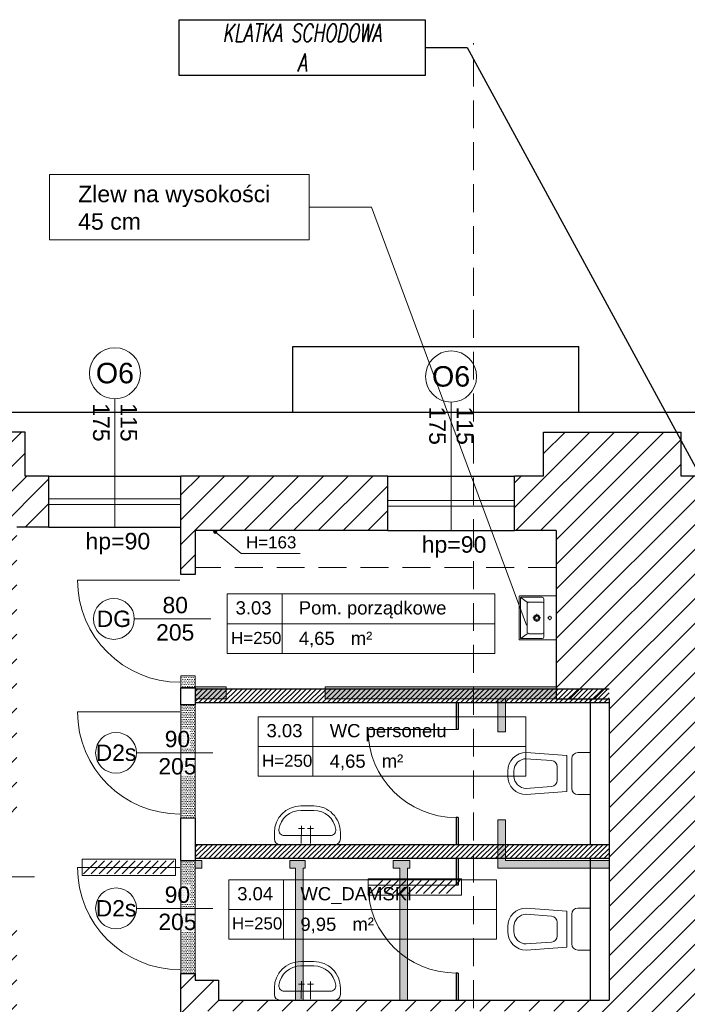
# Model space of a CAD drawing. Header units: millimetres. Extents: x 26866 to 1024070, y -428191 to 408885.
# Tile 31 of 248: x 184134 to 190201, y 256210 to 265165. Entities that reach past the tile are written whole.
import ezdxf

# ---------------------------------------------------------------- set-up
doc = ezdxf.new("R2010")
doc.units = ezdxf.units.MM
doc.header["$LTSCALE"] = 2
doc.linetypes.add('HIDDENX2', pattern=[19.05, 12.7, -6.35])
for name, color, linetype, lineweight in [('0_OPIS', 7, 'Continuous', 13), ('3DPLAN_A_ARMATURA_SANITARNA', 7, 'Continuous', 9), ('3DPLAN_A_OKNA', 153, 'Continuous', 5), ('3DPLAN_A_TABELKA POMIESZCZEŃ', 7, 'Continuous', 0), ('3DPLAN_A_WYSOKOŚCI ZMIANA', 144, 'HIDDENX2', 5), ('A_6_STOLARKA_DRZWI', 6, 'Continuous', 0), ('A_STOL_OPIS', 55, 'Continuous', 5), ('A_TXT', 7, 'Continuous', 0), ('A_TXT_STOLARKA', 131, 'Continuous', 0), ('A_WYBURZENIA', 6, 'Continuous', 0), ('A_ZESTAWIENIE STOLARKI', 3, 'Continuous', 15), ('AW_CERAMIKA', 6, 'Continuous', 9), ('AW_CERAMIKA_POM', 8, 'Continuous', 0), ('AW_MEB_LAZ', 9, 'Continuous', 5), ('Opisy', 7, 'Continuous', 13), ('podcięcie', 211, 'Continuous', 20)]:
    doc.layers.add(name, color=color, linetype=linetype, lineweight=lineweight)
for name, color, linetype in [('3DPLAN_A_KRESKOWANIE 1', 253, 'Continuous'), ('3DPLAN_A_OPIS', 8, 'Continuous'), ('3DPLAN_A_POMIESZCZENIE NUMER', 100, 'Continuous'), ('3DPLAN_K_DZIAŁOWA NISKIE', 134, 'Continuous'), ('3DPLAN_K_NOŚNA', 7, 'Continuous'), ('3DPLAN_K_OBRYS', 243, 'Continuous'), ('3DPLAN_K_OBRYS WIDOK', 242, 'Continuous'), ('A_POMIESZCZENIE OPIS', 100, 'Continuous')]:
    doc.layers.add(name, color=color, linetype=linetype)
doc.styles.add('ARIAL', font='arial.ttf')
doc.styles.add('J-ROMANS', font='ROMANS.SHX', dxfattribs={"width": 0.7, "oblique": 10})
doc.styles.add('TABEL1', font='txt')
pattern_1 = [(0, (12380.1834, -19325.6311), (0.79375, 1.5875), [0, -1.5875])]
pattern_2 = [(45, (29206.918, -39107.05), (-11.22532, 11.22532), [])]

# ---------------------------------------------------------------- blocks, each defined once
blk = doc.blocks.new('adajwk')
at = {"layer": 'podcięcie'}
for p, q in [((211304, 253656), (211422.8, 253774.8)), ((211374, 253656), (211492.8, 253774.8)), ((211444, 253656), (211562.8, 253774.8)), ((211514, 253656), (211632.8, 253774.8)), ((211584, 253656), (211702.8, 253774.8)), ((211654, 253656), (211772.8, 253774.8)), ((211724, 253656), (211842.8, 253774.8)), ((211794, 253656), (211912.8, 253774.8)), ((211864, 253656), (211982.8, 253774.8)), ((211934, 253656), (212052.8, 253774.8)), ((212004, 253656), (212122.8, 253774.8))]:
    blk.add_line(p, q, dxfattribs=at)
blk.add_lwpolyline([(211290, 253790), (212140, 253790), (212140, 253640), (211290, 253640)], close=True, dxfattribs=at)
blk = doc.blocks.new('A$C74757459')
at = {"layer": 'AW_CERAMIKA'}
for p, q in [((0, 49.4), (0, 0.6)), ((41.7, 50), (0.6, 50)), ((42, 49.7), (42, 0.3)), ((41.7, 0), (0.6, 0))]:
    blk.add_line(p, q, dxfattribs=at)
for centre, radius, start, end in [((0.6, 49.4), 0.6, 90.0045, 180.0045), ((41.7, 49.7), 0.3, 0.0045, 90.0045), ((0.6, 0.6), 0.6, 180.0045, 270.0045), ((41.7, 0.3), 0.3, 270.0045, 0.0045)]:
    blk.add_arc(centre, radius, start, end, dxfattribs=at)
at = {"layer": 'AW_CERAMIKA_POM'}
for p, q in [((1.5, 48), (1.5, 2)), ((26, 48.5), (2, 48.5)), ((2.2, 47.9), (9, 42.9)), ((28, 3.5), (28, 46.5)), ((9, 9), (9, 41)), ((26.1, 43), (11.1, 43)), ((15.5, 25), (18.9, 25)), ((20, 29.5), (20, 26.1)), ((20, 23.9), (20, 20.5)), ((21.1, 25), (24.6, 25)), ((33.7, 25), (32.3, 25)), ((32.3, 25), (33.7, 25)), ((34.8, 27.4), (34.8, 26.1)), ((34.8, 22.6), (34.8, 23.9)), ((37.2, 25), (35.8, 25)), ((2, 1.5), (26, 1.5)), ((2.2, 2.1), (9, 7.1)), ((26.1, 7), (11.1, 7))]:
    blk.add_line(p, q, dxfattribs=at)
for centre, radius in [((20, 25), 3.5), ((20, 25), 2.5), ((34.8, 25), 1.75)]:
    blk.add_circle(centre, radius, dxfattribs=at)
for centre, radius, start, end in [((2, 48), 0.5, 90.0045, 180.0045), ((26, 46.5), 2, 0.0045, 90.0045), ((11, 41), 2, 88.125, 180.0045), ((26, 41), 2, 0.0045, 88.125), ((2, 2), 0.5, 180.0045, 270.0045), ((11, 9), 2, 180.0045, 271.8839), ((26, 3.5), 2, 270.0045, 0.0045), ((26, 9), 2, 271.8839, 0.0045)]:
    blk.add_arc(centre, radius, start, end, dxfattribs=at)
blk = doc.blocks.new('tabelka dla tp')
at = {"layer": '3DPLAN_A_TABELKA POMIESZCZEŃ'}
for p, q in [((49.7, 54), (49.7, 0)), ((0, 27), (243.13, 27))]:
    blk.add_line(p, q, dxfattribs=at)
blk.add_lwpolyline([(0, 54), (243.13, 54), (243.13, 0), (0, 0)], close=True, dxfattribs=at)
at = {"layer": '3DPLAN_A_POMIESZCZENIE NUMER', "color": 7, "style": 'ARIAL'}
blk.add_attdef('NUMER', (2.23, 35.39), '', height=12, dxfattribs=at)
at = {"layer": 'A_POMIESZCZENIE OPIS', "insert": (112.2, 19.75), "char_height": 12, "width": 36.4122, "attachment_point": 1, "style": 'ARIAL'}
blk.add_mtext('{\\C7;m²}', dxfattribs=at)
at = {"layer": 'A_POMIESZCZENIE OPIS', "color": 7, "style": 'ARIAL'}
for tag, p in [('NAZWA', (51.73, 35.39)), ('POWIERZCHNIA', (51.06, 7.24))]:
    blk.add_attdef(tag, p, '', height=12, dxfattribs=at)
blk = doc.blocks.new('miska ustępowa')
at = {"layer": '3DPLAN_A_ARMATURA_SANITARNA'}
for p, q in [((0, 0), (0, 19.11)), ((0, 19.11), (11.24, 19.11)), ((58.14, 19.11), (21.48, 16.4)), ((16.86, 0), (16.86, 13.49)), ((21.48, 0), (21.48, 16.4)), ((58.55, 13.51), (35.24, 11.78)), ((0, 0), (0, -19.11)), ((16.86, 0), (16.86, -13.49)), ((21.48, 0), (21.48, -16.4)), ((30.03, 0), (30.03, 6.18)), ((30.03, 0), (30.03, -6.18)), ((69.38, -2.25), (69.38, 2.25)), ((75, 0), (75, 2.25)), ((75, 0), (75, -2.25)), ((58.14, -19.11), (21.48, -16.4)), ((58.55, -13.51), (35.24, -11.78)), ((0, -19.11), (11.24, -19.11))]:
    blk.add_line(p, q, dxfattribs=at)
for centre, radius, start, end in [((11.24, 13.49), 5.62, 0, 90), ((58.14, 2.25), 16.86, 0, 90), ((35.65, 6.18), 5.62, 94.2314, 180), ((58.14, 2.25), 11.24, 0, 90), ((35.65, -6.18), 5.62, 180, 265.7686), ((58.14, -2.25), 16.86, 270, 0), ((58.14, -2.25), 11.24, 270, 0), ((11.24, -13.49), 5.62, 270, 0)]:
    blk.add_arc(centre, radius, start, end, dxfattribs=at)
blk = doc.blocks.new('UMYWALKA')
at = {"layer": '3DPLAN_A_ARMATURA_SANITARNA'}
for p, q in [((11, 30), (5, 30)), ((0, 25), (0, -25)), ((8, 20.87), (8, -20.87)), ((1, 5.49), (17.06, 5.43)), ((14.55, 8.04), (14.57, 2.57)), ((31, -6), (31, 6)), ((35, -6), (35, 6)), ((0.86, -2.78), (16.92, -2.85)), ((14.41, -0.23), (14.43, -5.7)), ((11, -30), (5, -30))]:
    blk.add_line(p, q, dxfattribs=at)
for centre, radius, start, end in [((5, 25), 5, 90, 180), ((11, 6), 24, 0, 90), ((13, 20.87), 5, 82.33774, 180), ((11, 6), 20, 0, 82.33774), ((11, -6), 24, 270, 0), ((11, -6), 20, 277.66226, 0), ((5, -25), 5, 180, 270), ((13, -20.87), 5, 180, 277.66226)]:
    blk.add_arc(centre, radius, start, end, dxfattribs=at)
blk = doc.blocks.new('III pietrooosoo')
at = {"layer": '3DPLAN_A_KRESKOWANIE 1'}
h = blk.add_hatch(dxfattribs=at)
h.set_pattern_fill('ANSI31', color=256, scale=5, style=0)
h.set_pattern_definition(pattern_2)
h.paths.add_polyline_path([(26781.49, -39163.58), (26781.49, -38938.58), (26746.49, -38938.58), (26746.49, -39163.58)])
h.paths.add_polyline_path([(26746.49, -39423.63), (26776.05, -39423.63), (26776.05, -39388.27), (26746.49, -39388.27)])
h.paths.add_polyline_path([(26746.49, -38938.58), (26781.49, -38938.58), (26781.49, -39163.58), (26746.49, -39163.58)])
h.paths.add_polyline_path([(27368.97, -39343.08), (27368.97, -39410.08), (27375.97, -39410.08), (27375.97, -39403.08), (27410.97, -39403.08), (27410.97, -39383.75), (27409.39, -39383.75), (27410, -39383.99, -0.310329), (27410.42, -39384.6), (27410.42, -39387.03, -0.216272), (27410.19, -39387.52), (27409.53, -39388.03, -0.076898), (27409.35, -39388.12, 0.840818), (27409.47, -39388.8), (27410.15, -39388.8), (27410.15, -39388.95), (27409.47, -39388.95, -0.840818), (27409.3, -39387.98, 0.076898), (27409.44, -39387.91), (27410.1, -39387.4, 0.216272), (27410.27, -39387.03), (27410.27, -39384.6, 0.310329), (27409.95, -39384.13), (27408.97, -39383.75), (27408.97, -39315.95), (27410.97, -39315.95), (27410.97, -39109.08), (27396.97, -39109.08), (27396.97, -39304.08), (27326.97, -39304.08), (27326.97, -39321.08), (26829.97, -39321.08), (26829.97, -39251.08), (26809.49, -39251.08), (26809.49, -39321.08), (26781.49, -39321.08), (26781.49, -39387.08), (26810.97, -39387.08), (26810.97, -39343.08)])
h.paths.add_polyline_path([(28444.97, -38740.08), (28444.97, -38698.58), (28212, -38698.58), (28212, -38637.58), (28198.97, -38637.58), (28198.97, -38740.08)])
h.paths.add_polyline_path([(28624.46, -38658.58), (28601.97, -38658.58), (28601.97, -38698.58), (28559.97, -38698.58), (28559.97, -38740.08), (28624.46, -38740.08)])
h.paths.add_polyline_path([(28627.97, -38870.19), (28674.81, -38870.19), (28674.81, -38878.08), (28689.97, -38878.08), (28689.97, -38734.08), (28772.97, -38734.08), (28772.97, -38698.58), (28726.97, -38698.58), (28726.97, -38658.58), (28624.46, -38658.58), (28624.46, -38740.08), (28627.97, -38740.08)])
h.paths.add_polyline_path([(28674.81, -38878.08), (28674.81, -38870.19), (28627.97, -38870.19), (28627.97, -38897.19), (28648.97, -38897.19), (28648.97, -38878.08)])
h.paths.add_polyline_path([(28627.97, -38897.19), (28627.97, -38924.19), (28648.97, -38924.19), (28648.97, -38897.19)])
h.paths.add_polyline_path([(28648.97, -38924.19), (28627.97, -38924.19), (28627.97, -39029.08), (28204.97, -39029.08), (28204.97, -39046.08), (28245.97, -39046.08), (28245.97, -39098.08), (28618.97, -39098.08), (28618.97, -39148.34), (28648.97, -39148.34)])
h.paths.add_polyline_path([(28769.97, -39380.08), (28769.97, -39352.58), (28654.97, -39352.58), (28654.97, -39295.58), (28648.97, -39295.58), (28648.97, -39268.08), (28618.97, -39268.08), (28618.97, -39305.08), (28602.97, -39305.08), (28602.97, -39390.58), (28908.97, -39390.58), (28908.97, -39380.08)])
h.paths.add_polyline_path([(29254.97, -39636.08), (29254.97, -39479.08), (29253.97, -39456.08), (29253.97, -39299.08), (29205.97, -39299.08), (29205.97, -39365.08), (29137.97, -39365.08), (29137.97, -39390.58), (29242.97, -39390.58), (29242.97, -39525.58), (29129.97, -39525.58), (29129.97, -39588.58), (28896.97, -39588.58), (28896.97, -39613.08), (29204.97, -39613.08), (29204.97, -39636.08)])
h.paths.add_polyline_path([(28675.97, -39613.08), (28675.97, -39693.93), (28641.97, -39693.93), (28641.97, -39636.08), (28614.97, -39636.08), (28614.97, -39598.08), (28602.97, -39598.08), (28602.97, -39526.58), (28766.97, -39526.58), (28766.97, -39613.08)])
h.paths.add_polyline_path([(28575.62, -39665.5), (28722.88, -39665.5), (28722.88, -39699.91), (28575.62, -39699.91)], flags=9)
h.paths.add_polyline_path([(28641.97, -39693.93), (28641.97, -39906.08), (28675.97, -39906.08), (28675.97, -39693.93)])
h.paths.add_polyline_path([(29060.97, -38734.08), (29060.97, -38698.58), (28887.97, -38698.58), (28887.97, -38734.08)])
h.paths.add_polyline_path([(29348.97, -38734.08), (29348.97, -38698.58), (29324.97, -38698.58), (29324.97, -38658.58), (29199.97, -38658.58), (29199.97, -38698.58), (29175.97, -38698.58), (29175.97, -38734.08)])
h.paths.add_polyline_path([(29636.97, -38698.58), (29463.97, -38698.58), (29463.97, -38734.08), (29636.97, -38734.08)])
h.paths.add_polyline_path([(29924.97, -38734.08), (29924.97, -38698.58), (29901.97, -38698.58), (29901.97, -38658.58), (29776.97, -38658.58), (29776.97, -38698.58), (29751.97, -38698.58), (29751.97, -38734.08)])
h.paths.add_polyline_path([(30039.97, -38734.08), (30234.97, -38734.08), (30234.97, -38698.58), (30039.97, -38698.58)])
h.paths.add_polyline_path([(30524.97, -38734.08), (30524.97, -38698.58), (30502.97, -38698.58), (30502.97, -38658.58), (30377.97, -38658.58), (30377.97, -38698.58), (30349.97, -38698.58), (30349.97, -38734.08)])
h.paths.add_polyline_path([(30834.97, -38734.08), (30834.97, -38698.58), (30641.97, -38698.58), (30641.97, -38734.08)])
h.paths.add_polyline_path([(31048.97, -38768.58), (31550.97, -38768.58), (31550.97, -38841.08), (31594.97, -38841.08), (31594.97, -38734.08), (31625.97, -38734.08), (31625.97, -38698.58), (31098.97, -38698.58), (31098.97, -38658.58), (30973.97, -38658.58), (30973.97, -38698.58), (30948.97, -38698.58), (30948.97, -38734.08), (31048.97, -38734.08)])
h.paths.add_polyline_path([(31550.97, -39073.08), (31594.97, -39073.08), (31594.97, -39018.08), (31550.97, -39018.08)])
h.paths.add_polyline_path([(31550.97, -39378.08), (31594.97, -39378.08), (31594.97, -39250.08), (31550.97, -39250.08)])
h.paths.add_polyline_path([(31594.97, -39684.08), (31594.97, -39554.08), (31550.97, -39554.08), (31550.97, -39684.08)])
h.paths.add_polyline_path([(31594.97, -39915.08), (31594.97, -39860.08), (31550.97, -39860.08), (31550.97, -39915.08)])
h.paths.add_polyline_path([(31550.97, -40194.08), (30944.97, -40194.08), (30944.97, -40267.58), (30973.97, -40267.58), (30973.97, -40307.58), (31098.97, -40307.58), (31098.97, -40267.58), (31625.97, -40267.58), (31625.97, -40194.08), (31594.97, -40194.08), (31594.97, -40092.08), (31550.97, -40092.08), (31550.97, -40194.08)], is_closed=False)
h.paths.add_polyline_path([(30637.97, -40267.58), (30830.97, -40267.58), (30830.97, -40194.08), (30637.97, -40194.08)])
h.paths.add_polyline_path([(30345.97, -40194.08), (30345.97, -40267.58), (30369.97, -40267.58), (30369.97, -40307.58), (30494.97, -40307.58), (30494.97, -40267.58), (30520.97, -40267.58), (30520.97, -40194.08)])
h.paths.add_polyline_path([(30035.97, -40267.58), (30230.97, -40267.58), (30230.97, -40194.08), (30035.97, -40194.08)])
h.paths.add_polyline_path([(29775.97, -40161.08), (29762.97, -40161.08), (29762.97, -40198.08), (29741.97, -40198.08), (29741.97, -40267.58), (29768.97, -40267.58), (29768.97, -40307.58), (29893.97, -40307.58), (29893.97, -40267.58), (29920.97, -40267.58), (29920.97, -40194.08), (29775.97, -40194.08)])
h.paths.add_polyline_path([(29431.97, -40198.08), (29431.97, -40267.58), (29626.97, -40267.58), (29626.97, -40198.08)])
h.paths.add_polyline_path([(29140.97, -40198.08), (29140.97, -40267.58), (29161.97, -40267.58), (29161.97, -40307.58), (29286.97, -40307.58), (29286.97, -40267.58), (29316.97, -40267.58), (29316.97, -40198.08)])
h.paths.add_polyline_path([(28831.97, -40198.08), (28831.97, -40267.58), (29025.97, -40267.58), (29025.97, -40198.08)])
h.paths.add_polyline_path([(28541.97, -40267.58), (28570.97, -40267.58), (28570.97, -40307.58), (28695.97, -40307.58), (28695.97, -40267.58), (28716.97, -40267.58), (28716.97, -40198.08), (28597.43, -40198.08), (28597.12, -40198.34, -2.544085), (28595.08, -40198.08), (28541.97, -40198.08)])
h.paths.add_polyline_path([(28229.97, -40267.58), (28426.97, -40267.58), (28426.97, -40198.08), (28229.97, -40198.08)])
h.paths.add_polyline_path([(28026.62, -40155.72), (28026.62, -40307.58), (28070.97, -40307.58), (28070.97, -40267.58), (28114.97, -40267.58), (28114.97, -40198.08), (28037.97, -40198.08), (28037.97, -40155.72)])
h.paths.add_polyline_path([(28026.62, -40155.72), (27981.97, -40155.72), (27981.97, -40201.08), (27901.97, -40201.08), (27901.97, -40267.58), (27945.97, -40267.58), (27945.97, -40307.58), (28026.62, -40307.58)])
h.paths.add_polyline_path([(27916.97, -39798.79), (27920.06, -39798.79), (27920.06, -39852.79), (27916.97, -39852.79), (27916.97, -39912.08), (27981.97, -39912.08), (27981.97, -40155.72), (28026.62, -40155.72), (28026.62, -39747.08), (27916.97, -39747.08)])
h.paths.add_polyline_path([(28037.97, -39913.08), (28091.97, -39913.08), (28091.97, -39758.08), (28037.97, -39758.08), (28037.97, -39747.08), (28026.62, -39747.08), (28026.62, -40155.72), (28037.97, -40155.72)])
h.paths.add_polyline_path([(27950.97, -39566.08), (27950.97, -39590.08), (27956.97, -39590.08), (27956.97, -39657.08), (28026.62, -39657.08), (28026.62, -39566.08)])
h.paths.add_polyline_path([(28161.97, -39588.08), (28044.97, -39588.08), (28044.97, -39598.08), (28161.97, -39598.08)])
h.paths.add_polyline_path([(27590.97, -40201.08), (27590.97, -40267.58), (27726.97, -40267.58), (27726.97, -40201.08)])
h.paths.add_polyline_path([(26781.49, -40201.08), (26781.49, -40267.58), (27231.97, -40267.58), (27231.97, -40307.58), (27356.97, -40307.58), (27356.97, -40267.58), (27415.97, -40267.58), (27415.97, -40201.08)])
h.paths.add_polyline_path([(26809.49, -40155.72), (26809.49, -40201.08), (26864.97, -40201.08), (26864.97, -40155.72)])
h.paths.add_polyline_path([(26809.49, -40088.08), (26809.49, -40155.72), (26864.97, -40155.72), (26864.97, -40088.08)])
h.paths.add_polyline_path([(26809.49, -40085.08), (26809.49, -40088.08), (26864.97, -40088.08), (26864.97, -40085.08)])
h.paths.add_polyline_path([(26809.49, -39863.08), (26809.49, -39910.08), (26864.97, -39910.08), (26864.97, -39863.08)])
h.paths.add_polyline_path([(27408.97, -39315.57), (27408.97, -39313.41), (27410.97, -39313.49), (27409.05, -39313.49), (27409.05, -39315.49), (27410.97, -39315.57)], flags=16)
h.paths.add_polyline_path([(28819.95, -39558.91), (28843.99, -39558.91), (28843.99, -39578.91), (28819.95, -39578.91)], flags=24)
h.paths.add_polyline_path([(28614.3, -39470.41), (28614.3, -39446.75), (28634.3, -39446.75), (28634.3, -39470.41)], flags=24)
h.paths.add_polyline_path([(28699.15, -39459.32), (28892.58, -39459.32), (28892.58, -39432.32), (28699.15, -39432.32)])
h.paths.add_polyline_path([(28699.15, -39486.32), (28892.58, -39486.32), (28892.58, -39459.32), (28699.15, -39459.32)])
h.paths.add_polyline_path([(28699.15, -39432.32), (28892.58, -39432.32), (28892.58, -39486.32), (28699.15, -39486.32)])
h.paths.add_polyline_path([(31282.92, -38730.77), (31332.19, -38730.77), (31332.19, -38753), (31282.92, -38753)], flags=24)
h.paths.add_polyline_path([(31048.16, -38730.77), (31088.89, -38730.77), (31088.89, -38753), (31048.16, -38753)], flags=24)
h.paths.add_polyline_path([(31265.16, -38739.9, 1), (31262.75, -38738.09, 1)], flags=16)
h.paths.add_polyline_path([(28712.1, -39463.64), (28749.15, -39463.64), (28749.15, -39484.06), (28712.1, -39484.06)], flags=8)
h.paths.add_polyline_path([(28712.64, -39435.93), (28779.46, -39435.93), (28779.46, -39457.46), (28712.64, -39457.46)], flags=8)
h.paths.add_polyline_path([(28654.68, -39435.89), (28689.53, -39435.89), (28689.53, -39454.15), (28654.68, -39454.15)], flags=8)
h.paths.add_polyline_path([(28758.66, -39460.57), (28782.82, -39460.57), (28782.82, -39484.57), (28758.66, -39484.57)], flags=8)
h.paths.add_polyline_path([(28699.15, -39460.89), (28699.15, -39483.13), (28699.62, -39483.13), (28699.62, -39460.89)], flags=8)
h = blk.add_hatch(dxfattribs=at)
h.set_pattern_fill('ANSI31', color=256, scale=5, style=0)
h.set_pattern_definition(pattern_2)
h.paths.add_polyline_path([(27439.97, -38698.58), (27418.47, -38698.58), (27418.47, -38658.58), (27293.47, -38658.58), (27293.47, -38698.58), (26781.49, -38698.58), (26781.49, -38742.08), (26809.49, -38742.08), (26809.49, -38851.08), (26829.97, -38851.08), (26829.97, -38742.08), (26950.25, -38742.08, -0.109169), (26950.9, -38742.08), (27348.97, -38742.08), (27348.97, -38942.08), (27396.97, -38942.08), (27396.97, -39006.08), (27410.97, -39006.08), (27410.97, -38745.08), (27439.97, -38745.08), (27439.97, -38698.58)], is_closed=False)
h.paths.add_polyline_path([(26809.49, -39026.08), (26809.49, -39076.08), (26829.97, -39076.08), (26829.97, -39026.08), (26809.49, -39026.08)], is_closed=False)
h.paths.add_polyline_path([(27591.99, -38748.08), (27747.96, -38748.08), (27747.96, -38698.58), (27559.97, -38698.58), (27559.97, -38788.08), (27572.96, -38788.08), (27572.96, -38748.08), (27590.28, -38748.08, -0.310233), (27591.99, -38748.08)], is_closed=False)
h.paths.add_polyline_path([(27907.97, -39185.08), (27907.97, -39301.08), (27866.97, -39301.08), (27866.97, -39402.08), (27779.73, -39402.08), (27779.73, -39413.08), (28026.62, -39413.08), (28026.62, -38698.58), (28014.47, -38698.58), (28014.47, -38658.58), (27889.47, -38658.58), (27889.47, -38698.58), (27862.96, -38698.58), (27862.96, -38748.08), (27900.96, -38748.08), (27900.96, -38901.08), (27948.96, -38901.08), (27948.96, -39175.08), (27593.96, -39175.08), (27593.96, -39157.08), (27572.96, -39157.08), (27572.96, -39151.08), (27559.97, -39151.08), (27559.97, -39198.08), (27575.97, -39198.08), (27575.97, -39185.08), (27907.97, -39185.08)], is_closed=False)
h.paths.add_polyline_path([(28073.97, -38740.08), (28073.97, -38637.58), (28062.49, -38637.58), (28062.49, -38698.58), (28026.62, -38698.58), (28026.62, -39413.08), (28068.97, -39413.08), (28068.97, -39162.08), (28042.97, -39162.08), (28042.97, -39046.08), (28074.97, -39046.08), (28074.97, -39029.08), (28046.47, -39029.08), (28046.47, -38740.08), (28073.97, -38740.08)], is_closed=False)
at = {"layer": '3DPLAN_A_OPIS', "lineweight": 0, "transparency": 33554687}
h = blk.add_hatch(dxfattribs=at)
h.set_pattern_fill('ANSI31', color=1)
h.set_pattern_definition([(45, (-708.4828, 5748.521), (-2.24506403, 2.24506403), [])])
h.paths.add_polyline_path([(27847.96, -38904.58), (27847.96, -38892.08), (27572.96, -38892.08), (27572.96, -38904.58), (27847.96, -38904.58)], is_closed=False)
h.paths.add_polyline_path([(27854.96, -38892.08), (27847.96, -38892.08), (27847.96, -38904.58), (27854.96, -38904.58), (27854.96, -38892.08)], is_closed=False)
h.paths.add_polyline_path([(27948.96, -38892.08), (27854.96, -38892.08), (27854.96, -38904.58), (27948.96, -38904.58), (27948.96, -38892.08)], is_closed=False)
h = blk.add_hatch(dxfattribs=at)
h.set_pattern_fill('ANSI31', color=1)
h.set_pattern_definition([(45, (-708.4828, 5607.021), (-2.24506403, 2.24506403), [])])
h.paths.add_polyline_path([(27847.96, -39046.08), (27847.96, -39033.58), (27572.96, -39033.58), (27572.96, -39046.08), (27847.96, -39046.08)], is_closed=False)
h.paths.add_polyline_path([(27854.96, -39033.58), (27847.96, -39033.58), (27847.96, -39046.08), (27854.96, -39046.08), (27854.96, -39033.58)], is_closed=False)
h.paths.add_polyline_path([(27948.96, -39033.58), (27854.96, -39033.58), (27854.96, -39046.08), (27948.96, -39046.08), (27948.96, -39033.58)], is_closed=False)
at = {"layer": '3DPLAN_A_TABELKA POMIESZCZEŃ', "ltscale": 0.5}
blk.add_hatch(color=7, dxfattribs=at).paths.add_polyline_path([(27592.65, -38749.32, 13.985421), (27592.58, -38749.75, 0.071503)])
at = {"layer": 'A_WYBURZENIA', "transparency": 33554687}
h = blk.add_hatch(dxfattribs=at)
h.set_pattern_fill('DOTS', color=256)
h.set_pattern_definition(pattern_1)
h.paths.add_polyline_path([(27572.96, -38891.08), (27572.96, -38880.08), (27559.86, -38880.08), (27559.86, -38891.08), (27572.96, -38891.08)], is_closed=False)
h = blk.add_hatch(dxfattribs=at)
h.set_pattern_fill('DOTS', color=256)
h.set_pattern_definition(pattern_1)
h.paths.add_polyline_path([(27600.96, -38901.08), (27600.96, -38890.08), (27572.96, -38890.08), (27572.96, -38901.08), (27600.96, -38901.08)], is_closed=False)
h.paths.add_polyline_path([(27690.96, -38890.08), (27690.96, -38901.08), (27900.96, -38901.08), (27900.96, -38890.08), (27690.96, -38890.08)], is_closed=False)
h = blk.add_hatch(dxfattribs=at)
h.set_pattern_fill('DOTS', color=256)
h.set_pattern_definition([(0, (12380.1834, -19319.1311), (0.79375, 1.5875), [0, -1.5875])])
h.paths.add_polyline_path([(27559.97, -38906.58), (27559.97, -38950.25), (27572.96, -38950.25), (27572.96, -38906.58), (27559.97, -38906.58)], is_closed=False)
h.paths.add_polyline_path([(27539.55, -38929.98), (27574.22, -38929.98), (27574.22, -38970.02), (27539.55, -38970.02)], flags=9)
h.paths.add_polyline_path([(27559.97, -39009.58), (27572.96, -39009.58), (27572.96, -38957.22), (27559.97, -38957.22), (27559.97, -39009.58)], is_closed=False)
h = blk.add_hatch(dxfattribs=at)
h.set_pattern_fill('DOTS', color=256)
h.set_pattern_definition(pattern_1)
h.paths.add_polyline_path([(27670.96, -39175.08), (27670.96, -39055.08), (27672.96, -39055.08), (27672.96, -39048.08), (27658.96, -39048.08), (27658.96, -39055.08), (27663.96, -39055.08), (27663.96, -39175.08), (27670.96, -39175.08)], is_closed=False)
h.paths.add_polyline_path([(27765.96, -39175.08), (27765.96, -39055.08), (27767.96, -39055.08), (27767.96, -39048.08), (27752.96, -39048.08), (27752.96, -39055.08), (27758.96, -39055.08), (27758.96, -39175.08), (27765.96, -39175.08)], is_closed=False)
h.paths.add_polyline_path([(27578.96, -39055.08), (27578.96, -39048.08), (27572.96, -39048.08), (27572.96, -39055.08), (27578.96, -39055.08)], is_closed=False)
h.paths.add_polyline_path([(27948.96, -39048.08), (27854.96, -39048.08), (27854.96, -39011.08), (27847.96, -39011.08), (27847.96, -39055.08), (27948.96, -39055.08), (27948.96, -39048.08)], is_closed=False)
h.paths.add_polyline_path([(27847.96, -38931.08), (27854.96, -38931.08), (27854.96, -38901.08), (27847.96, -38901.08), (27847.96, -38931.08)], is_closed=False)
h = blk.add_hatch(dxfattribs=at)
h.set_pattern_fill('DOTS', color=256)
h.set_pattern_definition([(0, (12380.1834, -19460.6311), (0.79375, 1.5875), [0, -1.5875])])
h.paths.add_polyline_path([(27559.97, -39048.08), (27559.97, -39091.75), (27572.96, -39091.75), (27572.96, -39048.08), (27559.97, -39048.08)], is_closed=False)
h.paths.add_polyline_path([(27539.55, -39071.48), (27574.22, -39071.48), (27574.22, -39111.52), (27539.55, -39111.52)], flags=9)
h.paths.add_polyline_path([(27559.97, -39151.08), (27572.96, -39151.08), (27572.96, -39098.72), (27559.97, -39098.72), (27559.97, -39151.08)], is_closed=False)
at = {"layer": '3DPLAN_A_OKNA'}
for p, q in [((27439.97, -38719.33), (27559.97, -38719.33)), ((27747.96, -38720.83), (27862.96, -38720.83)), ((27439.97, -38724.33), (27559.97, -38724.33)), ((27747.96, -38725.83), (27862.96, -38725.83))]:
    blk.add_line(p, q, dxfattribs=at)
at = {"layer": '3DPLAN_A_OPIS', "color": 1, "lineweight": 30}
for p, q in [((27572.96, -38892.08), (27948.96, -38892.08)), ((27572.96, -38904.58), (27948.96, -38904.58)), ((27809.96, -38904.58), (27809.96, -38929.08)), ((27811.96, -38904.58), (27811.96, -38929.08)), ((27811.96, -38929.08), (27809.96, -38929.08)), ((27811.96, -39009.08), (27809.96, -39009.08)), ((27809.96, -39009.08), (27809.96, -39033.58)), ((27811.96, -39009.08), (27811.96, -39033.58)), ((27572.96, -39033.58), (27948.96, -39033.58)), ((27572.96, -39046.08), (27948.96, -39046.08)), ((27809.96, -39046.08), (27809.96, -39070.58)), ((27811.96, -39046.08), (27811.96, -39070.58)), ((27811.96, -39070.58), (27809.96, -39070.58)), ((27811.96, -39150.58), (27809.96, -39150.58)), ((27809.96, -39150.58), (27809.96, -39175.08)), ((27811.96, -39150.58), (27811.96, -39175.08))]:
    blk.add_line(p, q, dxfattribs=at)
at = {"layer": '3DPLAN_A_TABELKA POMIESZCZEŃ', "color": 7, "ltscale": 0.5}
for p, q in [((27591.13, -38749.32), (27614.82, -38769.1)), ((27614.82, -38769.1), (27668.43, -38769.1))]:
    blk.add_line(p, q, dxfattribs=at)
blk.add_circle((27591.13, -38749.32), 1.51, dxfattribs=at)
at = {"layer": '3DPLAN_A_WYSOKOŚCI ZMIANA'}
for p, q in [((27825.7, -40630.13), (27825.7, -38304.94)), ((27900.96, -38781.58), (27572.96, -38781.58))]:
    blk.add_line(p, q, dxfattribs=at)
at = {"layer": '3DPLAN_K_DZIAŁOWA NISKIE'}
for p, q in [((27439.97, -38745.08), (27559.97, -38745.08)), ((27747.96, -38748.08), (27862.96, -38748.08))]:
    blk.add_line(p, q, dxfattribs=at)
at = {"layer": '3DPLAN_K_NOŚNA'}
for p, q in [((27439.97, -38745.08), (27439.97, -38698.58)), ((27559.97, -38745.08), (27559.97, -38698.58)), ((27747.96, -38748.08), (27747.96, -38698.58)), ((27862.96, -38748.08), (27862.96, -38698.58)), ((27439.97, -38745.08), (27410.97, -38745.08)), ((27559.97, -38788.08), (27559.97, -38745.08)), ((27747.96, -38748.08), (27572.96, -38748.08)), ((27572.96, -38748.08), (27572.96, -38788.08)), ((27900.96, -38748.08), (27862.96, -38748.08)), ((27900.96, -38748.08), (27900.96, -38901.08)), ((27572.96, -38788.08), (27559.97, -38788.08)), ((27572.96, -38891.08), (27559.97, -38891.08)), ((27900.96, -38901.08), (27948.96, -38901.08)), ((27931.96, -38901.08), (27931.96, -39033.58)), ((27948.96, -38901.08), (27948.96, -39175.08)), ((27559.97, -39048.08), (27559.97, -39009.58)), ((27572.96, -39009.58), (27572.96, -39048.08)), ((27559.97, -39048.08), (27572.96, -39048.08)), ((27931.96, -39046.08), (27931.96, -39175.08)), ((27559.97, -39151.08), (27572.96, -39151.08)), ((27559.97, -39198.08), (27559.97, -39151.08)), ((27572.96, -39151.08), (27572.96, -39157.08)), ((27572.96, -39157.08), (27593.96, -39157.08)), ((27593.96, -39157.08), (27593.96, -39175.08)), ((27593.96, -39175.08), (27948.96, -39175.08))]:
    blk.add_line(p, q, dxfattribs=at)
blk.add_lwpolyline([(27572.96, -38906.58), (27559.86, -38906.58), (27559.86, -38891.08), (27572.96, -38891.08)], close=True, dxfattribs=at)
at = {"layer": '3DPLAN_K_OBRYS'}
for p, q in [((27418.47, -38658.58), (27293.47, -38658.58)), ((27418.47, -38698.58), (27418.47, -38658.58)), ((27889.47, -38658.58), (28014.47, -38658.58)), ((27889.47, -38698.58), (27889.47, -38658.58)), ((28014.47, -38698.58), (28014.47, -38658.58)), ((27439.97, -38698.58), (27418.47, -38698.58)), ((27747.96, -38698.58), (27559.97, -38698.58)), ((27889.47, -38698.58), (27862.96, -38698.58)), ((28062.49, -38698.58), (28014.47, -38698.58))]:
    blk.add_line(p, q, dxfattribs=at)
at = {"layer": '3DPLAN_K_OBRYS WIDOK'}
for p, q in [((27661.49, -38640.58), (27661.49, -38580.58)), ((27661.49, -38580.58), (27921.49, -38580.58)), ((27921.49, -38640.58), (27921.49, -38580.58)), ((28062.49, -38640.58), (26746.49, -38640.58)), ((27439.97, -38698.58), (27559.97, -38698.58)), ((27747.96, -38698.58), (27862.96, -38698.58))]:
    blk.add_line(p, q, dxfattribs=at)
at = {"layer": 'A_6_STOLARKA_DRZWI'}
for p, q in [((27558.96, -38793.08), (27465.96, -38793.08)), ((27558.96, -38912.91), (27465.96, -38912.91)), ((27809.96, -38929.08), (27729.96, -38929.08)), ((27558.96, -39054.41), (27465.96, -39054.41)), ((27809.96, -39070.58), (27729.96, -39070.58))]:
    blk.add_line(p, q, dxfattribs=at)
for centre, radius in [((27558.96, -38793.08), 93), ((27558.96, -38912.91), 93), ((27809.96, -38929.08), 80), ((27558.96, -39054.41), 93), ((27809.96, -39070.58), 80)]:
    blk.add_arc(centre, radius, 180, 270, dxfattribs=at)
at = {"layer": 'A_STOL_OPIS'}
for p, q in [((27499.97, -38628.22), (27499.97, -38745.08)), ((27805.46, -38631.22), (27805.46, -38748.08)), ((27587, -38828.47), (27517.56, -38828.47)), ((27589, -38950.25), (27519.56, -38950.25)), ((27427.01, -39062.89), (27357.57, -39062.89)), ((27589, -39091.75), (27519.56, -39091.75))]:
    blk.add_line(p, q, dxfattribs=at)
at = {"layer": 'A_TXT', "color": 1, "lineweight": 30}
for p, q in [((27781.86, -38308.86), (27819.99, -38308.86)), ((27819.99, -38308.86), (28093.48, -38812.08))]:
    blk.add_line(p, q, dxfattribs=at)
blk.add_lwpolyline([(27558.28, -38283.47), (27781.86, -38283.47), (27781.86, -38334.26), (27558.28, -38334.26)], close=True, dxfattribs=at)
at = {"layer": 'A_TXT_STOLARKA'}
for p, q in [((27524.28, -38828.47), (27579.44, -38828.47)), ((27364.29, -39062.89), (27419.45, -39062.89))]:
    blk.add_line(p, q, dxfattribs=at)
at = {"layer": 'A_WYBURZENIA', "transparency": 33554687}
for p, q in [((27600.96, -38890.08), (27572.96, -38890.08)), ((27600.96, -38890.08), (27600.96, -38901.08)), ((27690.96, -38890.08), (27690.96, -38901.08)), ((27900.96, -38890.08), (27690.96, -38890.08)), ((27600.96, -38901.08), (27572.96, -38901.08)), ((27690.96, -38901.08), (27900.96, -38901.08)), ((27847.96, -38901.08), (27847.96, -38931.08)), ((27854.96, -38901.08), (27854.96, -38931.08)), ((27847.96, -38931.08), (27854.96, -38931.08)), ((27847.96, -38931.08), (27854.96, -38931.08)), ((27847.96, -39011.08), (27854.96, -39011.08)), ((27847.96, -39011.08), (27847.96, -39055.08)), ((27854.96, -39011.08), (27854.96, -39048.08)), ((27578.96, -39048.08), (27572.96, -39048.08)), ((27578.96, -39048.08), (27578.96, -39055.08)), ((27578.96, -39055.08), (27578.96, -39048.08)), ((27658.96, -39048.08), (27658.96, -39055.08)), ((27658.96, -39055.08), (27658.96, -39048.08)), ((27672.96, -39048.08), (27658.96, -39048.08)), ((27672.96, -39048.08), (27672.96, -39055.08)), ((27672.96, -39055.08), (27672.96, -39048.08)), ((27752.96, -39048.08), (27752.96, -39055.08)), ((27752.96, -39055.08), (27752.96, -39048.08)), ((27767.96, -39048.08), (27752.96, -39048.08)), ((27767.96, -39048.08), (27767.96, -39055.08)), ((27854.96, -39048.08), (27948.96, -39048.08)), ((27572.96, -39055.08), (27578.96, -39055.08)), ((27658.96, -39055.08), (27663.96, -39055.08)), ((27663.96, -39055.08), (27663.96, -39175.08)), ((27670.96, -39055.08), (27672.96, -39055.08)), ((27670.96, -39055.08), (27670.96, -39175.08)), ((27752.96, -39055.08), (27758.96, -39055.08)), ((27758.96, -39055.08), (27758.96, -39175.08)), ((27765.96, -39055.08), (27767.96, -39055.08)), ((27765.96, -39055.08), (27765.96, -39175.08)), ((27847.96, -39055.08), (27948.96, -39055.08))]:
    blk.add_line(p, q, dxfattribs=at)
for points in [[(27559.86, -38891.08), (27572.96, -38891.08), (27572.96, -38880.08), (27559.86, -38880.08)], [(27559.97, -38906.58), (27572.96, -38906.58), (27572.96, -39009.58), (27559.97, -39009.58)], [(27559.97, -39048.08), (27572.96, -39048.08), (27572.96, -39151.08), (27559.97, -39151.08)]]:
    blk.add_lwpolyline(points, close=True, dxfattribs=at)
at = {"layer": 'A_ZESTAWIENIE STOLARKI', "ltscale": 0.25}
for centre, radius in [((27499.97, -38605), 23.22), ((27805.46, -38608), 23.22), ((27498.98, -38828.47), 18.58), ((27500.98, -38950.25), 18.58), ((27500.98, -39091.75), 18.58)]:
    blk.add_circle(centre, radius, dxfattribs=at)
at = {"layer": 'Opisy', "ltscale": 0.5}
for p, q in [((27676.62, -38453.96), (27733.13, -38453.96)), ((27733.13, -38453.96), (27873.95, -38834.2))]:
    blk.add_line(p, q, dxfattribs=at)
blk.add_lwpolyline([(27440.56, -38483.75), (27676.62, -38483.75), (27676.62, -38424.16), (27440.56, -38424.16)], close=True, dxfattribs=at)
at = {"layer": '3DPLAN_A_ARMATURA_SANITARNA', "xscale": -1}
for p in [(27931.96, -38969.08), (27931.96, -39110.58)]:
    blk.add_blockref('miska ustępowa', p, dxfattribs=at)
at = {"layer": '3DPLAN_A_ARMATURA_SANITARNA', "rotation": 89.99999999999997}
for p in [(27674.83, -39033.58), (27674.83, -39175.08)]:
    blk.add_blockref('UMYWALKA', p, dxfattribs=at)
at = {"layer": '3DPLAN_A_TABELKA POMIESZCZEŃ', "ltscale": 0.5}
ref = blk.add_blockref('tabelka dla tp', (27602.11, -38859.79), dxfattribs=at)
ref.add_attrib('NUMER', '3.03', (27609.64, -38824.4), dxfattribs={"layer": '3DPLAN_A_POMIESZCZENIE NUMER', "color": 0, "height": 12, "style": 'ARIAL'})
ref.add_attrib('NAZWA', 'Pom. porządkowe', (27667.07, -38824.4), dxfattribs={"layer": 'A_POMIESZCZENIE OPIS', "color": 0, "height": 12, "style": 'ARIAL'})
ref.add_attrib('POWIERZCHNIA', '4,65', (27667.07, -38852.15), dxfattribs={"layer": 'A_POMIESZCZENIE OPIS', "color": 0, "height": 12, "style": 'ARIAL'})
ref = blk.add_blockref('tabelka dla tp', (27630.22, -38971.44), dxfattribs=at)
ref.add_attrib('NUMER', '3.03', (27637.74, -38936.06), dxfattribs={"layer": '3DPLAN_A_POMIESZCZENIE NUMER', "color": 0, "height": 12, "style": 'ARIAL'})
ref.add_attrib('NAZWA', 'WC personelu', (27695.17, -38936.06), dxfattribs={"layer": 'A_POMIESZCZENIE OPIS', "color": 0, "height": 12, "style": 'ARIAL'})
ref.add_attrib('POWIERZCHNIA', '4,65', (27695.17, -38963.81), dxfattribs={"layer": 'A_POMIESZCZENIE OPIS', "color": 0, "height": 12, "style": 'ARIAL'})
ref = blk.add_blockref('tabelka dla tp', (27603.57, -39119.78), dxfattribs=at)
ref.add_attrib('NUMER', '3.04', (27611.1, -39084.39), dxfattribs={"layer": '3DPLAN_A_POMIESZCZENIE NUMER', "color": 0, "height": 12, "style": 'ARIAL'})
ref.add_attrib('NAZWA', 'WC_DAMSKI', (27668.53, -39084.39), dxfattribs={"layer": 'A_POMIESZCZENIE OPIS', "color": 0, "height": 12, "style": 'ARIAL'})
ref.add_attrib('POWIERZCHNIA', '9,95', (27668.53, -39112.14), dxfattribs={"layer": 'A_POMIESZCZENIE OPIS', "color": 0, "height": 12, "style": 'ARIAL'})
at = {"layer": 'AW_MEB_LAZ', "ltscale": 0.5, "xscale": -0.8, "yscale": 0.8, "zscale": 0.8, "rotation": 179.9999999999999}
blk.add_blockref('A$C74757459', (27867.36, -38807.56), dxfattribs=at)
at = {"layer": '3DPLAN_A_OPIS', "color": 1, "lineweight": 30, "style": 'ARIAL'}
blk.add_attdef('31,21M2', (31149.87, -39031.42), '', height=12, dxfattribs=at)
at = {"layer": '3DPLAN_A_TABELKA POMIESZCZEŃ', "color": 7, "ltscale": 0.5, "char_height": 11, "width": 59.2068, "attachment_point": 1, "style": 'ARIAL'}
for s, insert in [('H=163', (27619.14, -38753.29)), ('H=250', (27605.54, -38840.28)), ('H=250', (27633.64, -38951.94)), ('H=250', (27606.34, -39099.86))]:
    blk.add_mtext(s, dxfattribs=dict(at, insert=insert))
at = {"layer": '3DPLAN_A_TABELKA POMIESZCZEŃ', "ltscale": 0.5, "style": 'ARIAL'}
blk.add_attdef('REJESTRACJA', (28148.53, -39789.87), '', height=12, dxfattribs=at)
at = {"layer": 'A_STOL_OPIS', "ltscale": 0.2, "char_height": 15, "attachment_point": 5, "rotation": 270, "style": 'TABEL1'}
for insert in [(27499.97, -38649.7), (27805.46, -38652.7)]:
    blk.add_mtext_dynamic_manual_height_columns('\\pxqc;{\\fArial|b0|i0|c238|p34;115\\P175}', width=72.9007, gutter_width=100, heights=[0], dxfattribs=dict(at, insert=insert))
at = {"layer": 'A_STOL_OPIS', "ltscale": 0.2, "char_height": 14.872, "attachment_point": 1, "style": 'TABEL1'}
for s, insert in [('\\pxqc;{\\fArial|b0|i0|c238|p34;80\\P205}', (27525.61, -38808.45)), ('\\pxqc;{\\fArial|b0|i0|c238|p34;90\\P205}', (27527.61, -38930.24)), ('\\pxqc;{\\fArial|b0|i0|c238|p34;90\\P205}', (27527.61, -39071.74))]:
    blk.add_mtext_dynamic_manual_height_columns(s, width=58.3206, gutter_width=80, heights=[0], dxfattribs=dict(at, insert=insert))
at = {"layer": 'A_TXT', "color": 1, "lineweight": 30, "insert": (27670.07, -38308.86), "char_height": 16.2, "width": 223.5808, "attachment_point": 5, "style": 'J-ROMANS'}
blk.add_mtext('KLATKA SCHODOWA\\PA', dxfattribs=at)
at = {"layer": 'A_ZESTAWIENIE STOLARKI', "ltscale": 0.2, "style": 'TABEL1'}
for s, width, gutter_width, insert, char_height, attachment_point in [('{\\fArial|b0|i0|c238|p34;O6}', 72.9007, 100, (27499.97, -38605), 18.59, 5), ('{\\fArial|b0|i0|c238|p34;O6}', 72.9007, 100, (27805.46, -38608), 18.59, 5), ('\\pxqc;{\\fArial|b0|i0|c238|p34;hp=90}', 72.9007, 100, (27466.18, -38750.23), 15, 1), ('\\pxqc;{\\fArial|b0|i0|c238|p34;hp=90}', 72.9007, 100, (27771.67, -38753.23), 15, 1), ('{\\fArial|b0|i0|c238|p34;DG}', 58.3206, 80, (27498.98, -38828.47), 14.872, 5), ('{\\fArial|b0|i0|c238|p34;D2s}', 58.3206, 80, (27500.98, -38950.25), 14.872, 5), ('{\\fArial|b0|i0|c238|p34;D2s}', 58.3206, 80, (27500.98, -39091.75), 14.872, 5)]:
    blk.add_mtext_dynamic_manual_height_columns(s, width=width, gutter_width=gutter_width, heights=[0], dxfattribs=dict(at, insert=insert, char_height=char_height, attachment_point=attachment_point))
at = {"layer": 'Opisy', "ltscale": 0.5, "insert": (27466.54, -38434.44), "char_height": 15, "width": 685.9992, "attachment_point": 1, "style": 'ARIAL'}
blk.add_mtext('Zlew na wysokości\\P45 cm', dxfattribs=at)

msp = doc.modelspace()

# ---------------------------------------------------------------- block references
at = {"layer": '0_OPIS', "xscale": 10, "yscale": 10, "zscale": 10}
msp.add_blockref('III pietrooosoo', (-90000, 648000), dxfattribs=at)
at = {"layer": 'podcięcie'}
for p in [(-26588.8, 3740.5), (-23990.2, 3563)]:
    msp.add_blockref('adajwk', p, dxfattribs=at)

doc.saveas('drawing.dxf')
